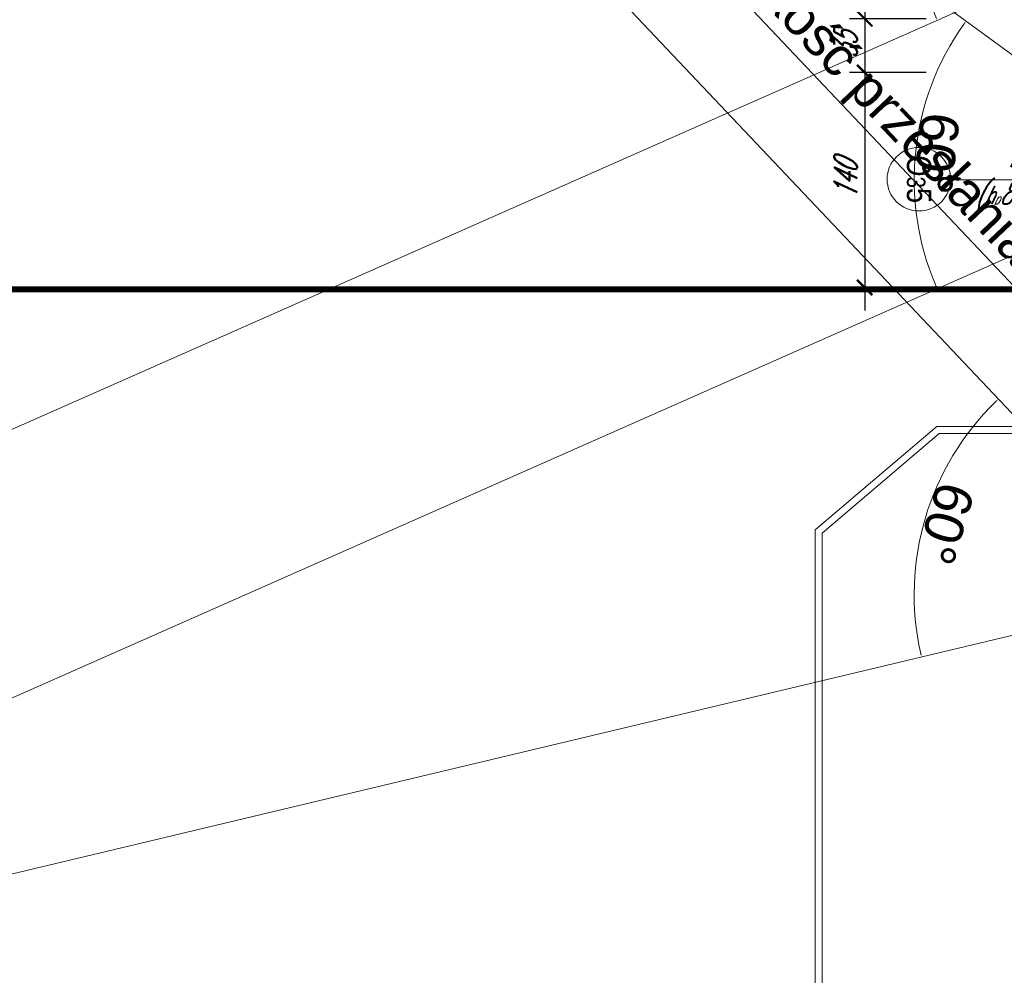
# Model space of a CAD drawing. Header units: millimetres. Extents: x 402 to 79005, y -7782 to 89952.
# Tile 121 of 256: x 26070 to 26711, y 22683 to 23305. Entities that reach past the tile are written whole.
import ezdxf

# ---------------------------------------------------------------- set-up
doc = ezdxf.new("R2010")
doc.units = ezdxf.units.MM
doc.header["$LTSCALE"] = 10
doc.linetypes.add('DASHED', pattern=[19.05, 12.7, -6.35])
doc.layers.get('0').update_dxf_attribs({"lineweight": 0})
doc.layers.get('Defpoints').update_dxf_attribs({"color": 253})
for name, color, linetype, lineweight in [('05-01_wymiary', 253, 'Continuous', 5), ('05-03_opis', 253, 'Continuous', 5), ('0_A_GRANICA OPRACOWANIA', 1, 'Continuous', 0), ('0_A_WYMIAROWANIE', 1, 'Continuous', 5), ('0_A_ŚCIANY ', 253, 'Continuous', 30)]:
    doc.layers.add(name, color=color, linetype=linetype, lineweight=lineweight)
doc.styles.add('ariel', font='ARIAL.TTF', dxfattribs={"width": 0.8})
doc.styles.add('ariel_wym', font='simplex.shx', dxfattribs={"width": 0.65, "oblique": 25})
doc.styles.get("Standard").update_dxf_attribs({"font": 'arial.ttf'})
doc.dimstyles.new('ariel 50', dxfattribs={"dimtxt": 15, "dimasz": 10, "dimexe": 10, "dimexo": 0, "dimgap": 5, "dimtad": 1, "dimdec": 1, "dimrnd": 0.5, "dimtxsty": 'ariel_wym', "dimblk": 'ARCHTICK', "dimcen": 2.5, "dimdle": 15, "dimazin": 0, "dimtfac": 1, "dimtdec": 1, "dimtix": 1, "dimtmove": 0, "dimatfit": 3, "dimldrblk": 'DOT', "dimfxl": 0, "dimarcsym": 0})
doc.dimstyles.new('ISO-25', dxfattribs={"dimtxt": 2.5, "dimasz": 2.5, "dimexe": 1.25, "dimexo": 0.625, "dimtad": 1, "dimtxsty": 'Standard', "dimcen": 2.5, "dimadec": 0, "dimazin": 0, "dimtfac": 1, "dimtmove": 0, "dimatfit": 3, "dimfxl": 0, "dimarcsym": 0})

# ---------------------------------------------------------------- blocks, each defined once
blk = doc.blocks.new('_ArchTick')
at = {"color": 0, "linetype": 'ByBlock', "const_width": 0.15}
blk.add_lwpolyline([(-0.5, -0.5), (0.5, 0.5)], dxfattribs=at)
blk = doc.blocks.new('*D2083')
at = {"layer": '05-01_wymiary', "color": 0, "lineweight": -2}
for p, q in [((26620.43, 23460.69), (26620.43, 23290.69)), ((26660.43, 23445.69), (26610.43, 23445.69)), ((26660.43, 23305.69), (26610.43, 23305.69))]:
    blk.add_line(p, q, dxfattribs=at)
at = {"layer": 'Defpoints', "color": 0}
for p in [(26828, 23445.69), (26620.43, 23305.69), (26828, 23305.69)]:
    blk.add_point(p, dxfattribs=at)
at = {"layer": '05-01_wymiary', "color": 0, "lineweight": -2, "xscale": 10, "yscale": 10, "zscale": 10}
for p, rotation in [((26620.43, 23445.69), 90), ((26620.43, 23305.69), 270)]:
    blk.add_blockref('_ArchTick', p, dxfattribs=dict(at, rotation=rotation))
at = {"layer": '05-01_wymiary', "color": 0, "insert": (26607.93, 23375.69), "char_height": 15, "attachment_point": 5, "rotation": 90, "style": 'ariel_wym'}
blk.add_mtext('140', dxfattribs=at)
blk = doc.blocks.new('_Dot')
at = {"color": 0, "linetype": 'ByBlock', "lineweight": -2}
blk.add_line((-0.5, 0), (-1, 0), dxfattribs=at)
at = {"color": 0, "linetype": 'ByBlock', "const_width": 0.5}
blk.add_lwpolyline([(-0.25, 0, 1), (0.25, 0, 1)], format="xyb", close=True, dxfattribs=at)
blk = doc.blocks.new('*D2084')
at = {"layer": '05-01_wymiary', "color": 0, "lineweight": -2}
for p, q in [((26620.43, 23320.69), (26620.43, 23255.69)), ((26660.43, 23305.69), (26610.43, 23305.69)), ((26660.43, 23270.69), (26610.43, 23270.69))]:
    blk.add_line(p, q, dxfattribs=at)
at = {"layer": 'Defpoints', "color": 0}
for p in [(26828, 23305.69), (26620.43, 23270.69), (26828, 23270.69)]:
    blk.add_point(p, dxfattribs=at)
at = {"layer": '05-01_wymiary', "color": 0, "lineweight": -2, "xscale": 10, "yscale": 10, "zscale": 10}
for p, rotation in [((26620.43, 23305.69), 90), ((26620.43, 23270.69), 270)]:
    blk.add_blockref('_ArchTick', p, dxfattribs=dict(at, rotation=rotation))
at = {"layer": '05-01_wymiary', "color": 0, "insert": (26607.93, 23288.19), "char_height": 15, "attachment_point": 5, "rotation": 90, "style": 'ariel_wym'}
blk.add_mtext('35', dxfattribs=at)
blk = doc.blocks.new('*D2085')
at = {"layer": '05-01_wymiary', "color": 0, "lineweight": -2}
for p, q in [((26620.43, 23285.69), (26620.43, 23115.69)), ((26660.43, 23270.69), (26610.43, 23270.69)), ((26660.43, 23130.69), (26610.43, 23130.69))]:
    blk.add_line(p, q, dxfattribs=at)
at = {"layer": 'Defpoints', "color": 0}
for p in [(26828, 23270.69), (26620.43, 23130.69), (26828, 23130.69)]:
    blk.add_point(p, dxfattribs=at)
at = {"layer": '05-01_wymiary', "color": 0, "lineweight": -2, "xscale": 10, "yscale": 10, "zscale": 10}
for p, rotation in [((26620.43, 23270.69), 90), ((26620.43, 23130.69), 270)]:
    blk.add_blockref('_ArchTick', p, dxfattribs=dict(at, rotation=rotation))
at = {"layer": '05-01_wymiary', "color": 0, "insert": (26607.93, 23200.69), "char_height": 15, "attachment_point": 5, "rotation": 90, "style": 'ariel_wym'}
blk.add_mtext('140', dxfattribs=at)
blk = doc.blocks.new('*D4583')
at = {"layer": '0_A_WYMIAROWANIE', "color": 0, "lineweight": -2}
blk.add_arc((29695.64, 22744.72), 175.39, 180.8167, 239.1833, dxfattribs=at)
at = {"layer": '0_A_WYMIAROWANIE', "color": 0}
for points in [[(29520.69, 22742.22), (29519.85, 22742.22), (29520.25, 22744.72)], [(29605.58, 22593.73), (29606, 22594.45), (29607.95, 22592.83)]]:
    blk.add_solid(points, dxfattribs=at)
at = {"layer": 'Defpoints', "color": 0}
for p in [(28795.64, 22744.72), (29695.64, 22744.72), (29695.64, 22744.72), (29555.22, 22639.63), (29245.14, 21964.42)]:
    blk.add_point(p, dxfattribs=at)
at = {"layer": '0_A_WYMIAROWANIE', "color": 0, "lineweight": 9, "insert": (29555.35, 22663.72), "char_height": 25, "attachment_point": 5, "rotation": 300}
blk.add_mtext('60%%d', dxfattribs=at)
blk = doc.blocks.new('*D4584')
at = {"layer": '0_A_WYMIAROWANIE', "color": 0, "lineweight": -2}
for p, q in [((28795.64, 22763.63), (28795.64, 22803.69)), ((28798.14, 22802.44), (29693.14, 22802.44)), ((29695.64, 22763.63), (29695.64, 22803.69))]:
    blk.add_line(p, q, dxfattribs=at)
at = {"layer": '0_A_WYMIAROWANIE', "color": 0}
for points in [[(28798.14, 22802.85), (28798.14, 22802.02), (28795.64, 22802.44)], [(29693.14, 22802.02), (29693.14, 22802.85), (29695.64, 22802.44)]]:
    blk.add_solid(points, dxfattribs=at)
at = {"layer": 'Defpoints', "color": 0}
for p in [(29695.64, 22802.44), (28795.64, 22763.01), (29695.64, 22763.01)]:
    blk.add_point(p, dxfattribs=at)
at = {"layer": '0_A_WYMIAROWANIE', "color": 0, "lineweight": 9, "insert": (29245.64, 22819.31), "char_height": 25, "attachment_point": 5}
blk.add_mtext('h=9,07m - Wysokość przesłaniania.', dxfattribs=at)
blk = doc.blocks.new('zw$6F80')
at = {"layer": '0_A_WYMIAROWANIE', "lineweight": 9}
for points in [[(-900, 0), (0, 0)], [(-450.505, -780.298), (0, 0)]]:
    blk.add_lwpolyline(points, dxfattribs=at)
blk.add_arc((2.025, 0), 902.025, 180, 239.888616, dxfattribs=at)
dim = blk.add_linear_dim(base=(0, 57.719), p1=(-900, 18.289), p2=(0, 18.289), text='h=9,07m - Wysokość przesłaniania.', dimstyle='ISO-25', override={"dimtxt": 25, "dimtxsty": 'Standard'}, dxfattribs=at)
dim.commit()
dim.dimension.update_dxf_attribs({"geometry": '*D4584', "text_midpoint": (-450, 74.587), "insert": (-29695.641, -22744.718)})
dim = blk.add_angular_dim_2l(base=(-140.424, -105.083), line1=((-900, 0), (0, 0)), line2=((-450.505, -780.298), (0, 0)), dimstyle='ISO-25', override={"dimtxt": 25}, dxfattribs=at)
dim.commit()
dim.dimension.update_dxf_attribs({"geometry": '*D4583', "text_midpoint": (-140.296, -81), "insert": (-29695.641, -22744.718)})

msp = doc.modelspace()

# ---------------------------------------------------------------- linework, layer by layer
at = {"layer": '05-03_opis', "lineweight": 0}
msp.add_line((26854.382, 23200.689), (26678.365, 23200.689), dxfattribs=at)
msp.add_circle((26655.675, 23201.189), 20.689, dxfattribs=at)
at = {"layer": '0_A_GRANICA OPRACOWANIA', "color": 1, "linetype": 'DASHED', "const_width": 4}
msp.add_lwpolyline([(25790.687, 23129.515), (26803.781, 23129.515), (26803.781, 21735.593), (25790.687, 21735.593)], close=True, dxfattribs=at)
at = {"layer": '0_A_ŚCIANY ', "lineweight": 0}
for points in [[(26667.258, 23040.116), (26588.153, 22972.767)], [(26776.997, 23040.116), (26667.258, 23040.116)], [(26668.914, 23035.616), (26592.653, 22970.689)], [(26668.914, 23035.616), (26776.997, 23035.616)], [(25997.153, 22671.767), (25997.153, 22205.189), (26588.153, 22205.189), (26588.153, 22972.767)], [(26465.653, 22200.689), (26592.653, 22200.689), (26592.653, 22970.689)]]:
    msp.add_lwpolyline(points, dxfattribs=at)

# ---------------------------------------------------------------- block references
at = {"layer": '0_A_WYMIAROWANIE', "lineweight": 9}
for p, rotation in [((26827.997, 23375.689), 323.8588009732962), ((26827.997, 23200.689), 323.8588009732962), ((26827.997, 22930.689), 313.4153870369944)]:
    msp.add_blockref('zw$6F80', p, dxfattribs=dict(at, rotation=rotation))

# ---------------------------------------------------------------- texts
at = {"layer": '05-03_opis', "lineweight": 0, "insert": (26655.675, 23201.189), "char_height": 15.84, "width": 75.19353, "attachment_point": 5, "rotation": 270, "style": 'ariel'}
msp.add_mtext('O{\\H0.7576x;3}5', dxfattribs=at)
at = {"layer": '05-03_opis', "lineweight": 0, "insert": (26723.247, 23201.759), "char_height": 14.4, "width": 62.66128, "attachment_point": 5, "style": 'ariel_wym'}
msp.add_mtext('123\\P({\\H0.8333x;h\\H0.6x;p}86)245', dxfattribs=at)

# ---------------------------------------------------------------- dimensions: what is measured, and where the dimension line sits
at = {"layer": '05-01_wymiary'}
for base, p1, p2, picture, middle in [((26620.433, 23305.689), (26827.997, 23445.689), (26827.997, 23305.689), '*D2083', (26607.933, 23375.689)), ((26620.433, 23270.689), (26827.997, 23305.689), (26827.997, 23270.689), '*D2084', (26607.933, 23288.189)), ((26620.433, 23130.689), (26827.997, 23270.689), (26827.997, 23130.689), '*D2085', (26607.933, 23200.689))]:
    dim = msp.add_linear_dim(base=base, p1=p1, p2=p2, angle=90, dimstyle='ariel 50', override={"dimtmove": 1}, dxfattribs=at)
    dim.commit()
    dim.dimension.update_dxf_attribs({"geometry": picture, "text_midpoint": middle})

doc.saveas('drawing.dxf')
